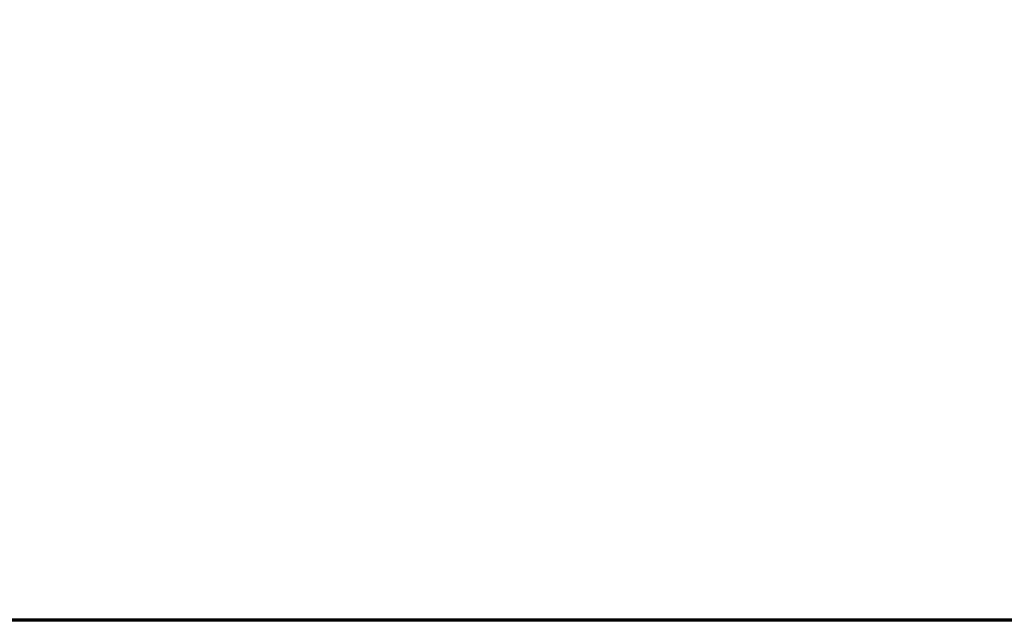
# Model space of a CAD drawing. Header units: inches. Extents: x 0.1 to 16.9, y 0.4 to 10.6.
# Tile 15 of 25: x 13.815 to 14.088, y 0.62 to 0.787. Entities that reach past the tile are written whole.
import ezdxf

# ---------------------------------------------------------------- set-up
doc = ezdxf.new("R2010")
doc.units = ezdxf.units.IN
doc.header["$MEASUREMENT"] = 0
doc.layers.add('Border (ANSI)', color=7, linetype='Continuous', lineweight=70)
doc.layers.add('Title (ANSI)', color=7, linetype='Continuous', lineweight=50)
doc.styles.add('Text Style107', font='arialbd.ttf')
doc.styles.add('Text Style109', font='arialbd.ttf')
doc.styles.add('Text Style47', font='ARIALN.TTF')
doc.styles.add('Text Style50', font='arial.ttf')
doc.styles.add('Text Style55', font='arial.ttf')
doc.styles.add('Text Style59', font='arial.ttf')

# ---------------------------------------------------------------- blocks, each defined once
blk = doc.blocks.new('Borders Default Border')
at = {"layer": 'Border (ANSI)', "flags": 128}
blk.add_lwpolyline([(0.38, 0.62), (0.38, 10.38), (16.62, 10.38), (16.62, 0.62), (0.38, 0.62)], dxfattribs=at)
blk = doc.blocks.new('Title Blocks ICD TITLE BLOCK MM CUSTOMER')
at = {"layer": 'Title (ANSI)'}
blk.add_line((11.26137, 7.19206), (3.26137, 7.19206), dxfattribs=at)
for tag, p, height, style in [('<TITLE_1>_001', (3.63326, 8.33746), 0.09, 'Text Style50'), ('DESIGNER_001', (8.77913, 8.32936), 0.09, 'Text Style50'), ('<DRAWN_DATE>_001', (10.56064, 8.32936), 0.09, 'Text Style50'), ('<PART_NUMBER>_001', (8.8272, 7.91472), 0.24, 'Text Style109'), ('Sheet_Size_001', (7.36508, 7.90552), 0.13, 'Text Style55'), ('<REVISION_NUMBER>_001', (10.77172, 7.85278), 0.18, 'Text Style107'), ('Sheet_Number_001', (10.80007, 7.2619), 0.08, 'Text Style59'), ('Number_of_sheets_001', (11.09697, 7.2619), 0.08, 'Text Style59'), ('COPYRIGHT_YEAR_001', (4.6229, 7.27065), 0.07, 'Text Style47'), ('<SCALE>_001', (9.82544, 7.2503), 0.08, 'Text Style59')]:
    blk.add_attdef(tag, p, '', height=height, dxfattribs=dict(at, style=style))

msp = doc.modelspace()

# ---------------------------------------------------------------- block references
for name, p in [('Borders Default Border', (0, 0)), ('Title Blocks ICD TITLE BLOCK MM CUSTOMER', (5.35863, -6.57206))]:
    msp.add_blockref(name, p)

doc.saveas('drawing.dxf')
